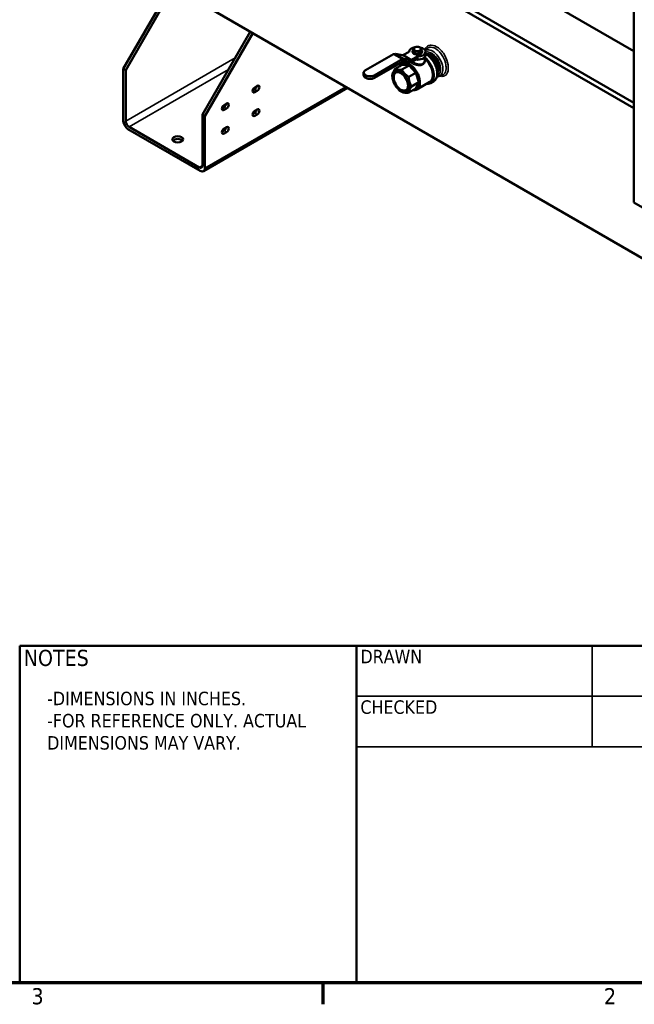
# Model space of a CAD drawing. Header units: inches. Extents: x 1 to 237, y 4 to 150.
# Tile 90 of 237: x 163 to 195, y 6 to 57. Entities that reach past the tile are written whole.
import ezdxf
from ezdxf.enums import TextEntityAlignment as Align

# ---------------------------------------------------------------- set-up
doc = ezdxf.new("R2010")
doc.units = ezdxf.units.IN
doc.header["$LTSCALE"] = 7
doc.header["$MEASUREMENT"] = 0
for name, color, linetype, lineweight in [('Border (ANSI)', 7, 'Continuous', 70), ('Symbol (ANSI)', 7, 'Continuous', 25), ('Title (ANSI)', 7, 'Continuous', 50), ('Visible (ANSI)', 7, 'Continuous', 50), ('Visible Narrow (ANSI)', 7, 'Continuous', 35)]:
    doc.layers.add(name, color=color, linetype=linetype, lineweight=lineweight)
doc.styles.add('Dimension Text', font='tahoma.ttf')
doc.styles.add('Note Text (ANSI)', font='tahoma.ttf')
doc.styles.get("Standard").update_dxf_attribs({"font": 'tahoma.ttf'})
doc.styles.add('Text Style38', font='tahoma.ttf')

# ---------------------------------------------------------------- blocks, each defined once
blk = doc.blocks.new('Borders Default Border')
at = {"layer": 'Border (ANSI)'}
blk.add_line((25.5, 1), (25.5, 0.84), dxfattribs=at)
at = {"layer": 'Border (ANSI)', "flags": 128}
blk.add_lwpolyline([(0.5, 1), (0.5, 21), (33.5, 21), (33.5, 1), (0.5, 1)], dxfattribs=at)
at = {"layer": 'Border (ANSI)', "char_height": 0.12, "attachment_point": 7, "style": 'Dimension Text'}
for s, insert in [('3', (23.3377, 0.8375)), ('2', (27.5886, 0.84))]:
    blk.add_mtext(s, dxfattribs=dict(at, insert=insert))
blk = doc.blocks.new('Title Blocks ECS Standard w Comments')
at = {"layer": 'Title (ANSI)'}
for p, q in [((2.1817, 4.7562), (2.1817, 7.2562)), ((2.1817, 7.2562), (4.6817, 7.2562)), ((4.6817, 7.2562), (4.6817, 4.7562)), ((12.4317, 7.2562), (4.6817, 7.2562)), ((4.6817, 7.2562), (4.6817, 4.7562)), ((12.4317, 4.7562), (12.4317, 7.2562)), ((8.9317, 6.6362), (8.9317, 5.0062)), ((8.9317, 5.7936), (12.4317, 5.7936)), ((4.6817, 4.7562), (2.1817, 4.7562)), ((4.6817, 4.7562), (12.4317, 4.7562))]:
    blk.add_line(p, q, dxfattribs=at)
at = {"layer": 'Title (ANSI)', "lineweight": 35}
for p, q in [((6.4317, 6.5062), (6.4317, 7.2562)), ((7.4317, 4.7562), (7.4317, 7.2562)), ((4.6817, 6.8812), (7.4317, 6.8812)), ((7.4317, 6.6362), (12.4317, 6.6362)), ((4.6817, 6.5062), (7.4317, 6.5062)), ((8.9317, 5.7936), (7.4317, 5.7936)), ((8.1817, 5.0062), (8.1817, 5.7936)), ((12.4317, 5.0062), (7.4317, 5.0062)), ((8.5517, 5.0062), (8.5517, 4.7562)), ((10.4317, 5.0062), (10.4317, 4.7562))]:
    blk.add_line(p, q, dxfattribs=at)
at = {"layer": 'Title (ANSI)', "style": 'Text Style38'}
for s, p in [('DRAWN', (4.7117, 7.2262)), ('CHECKED', (4.7117, 6.8512)), ('DESCRIPTION', (8.9617, 6.6062)), ('SIZE', (7.4617, 5.7636)), ('REV', (8.2295, 5.7571)), ('SCALE', (7.4617, 4.9762))]:
    blk.add_text(s, height=0.1, dxfattribs=at).set_placement(p, align=Align.TOP_LEFT)
at = {"layer": 'Title (ANSI)', "style": 'Note Text (ANSI)'}
for s, insert, char_height, attachment_point in [('\\fTahoma|b0|i0;NOTES', (2.2117, 7.2262), 0.12, 1), ('\\fTahoma|b0|i0;PART NUMBER', (7.4617, 6.6062), 0.12, 1), ('\\fTahoma|b0|i0;DRAWING NUMBER', (8.9617, 5.7636), 0.12, 1), ('\\fTahoma|b0|i0;{\\H0.2000;COMP-7.5Q-2-M01}', (10.6817, 5.3997), 0.2, 5), ('\\fTahoma|b0|i0;{\\H0.1000;SHEET}\\fTahoma|b0|i0;{\\H0.1200; 1  }\\fTahoma|b0|i0;{\\H0.1000;OF}\\fTahoma|b0|i0;{\\H0.1200; 1 }', (10.4617, 4.7862), 0.12, 7)]:
    blk.add_mtext(s, dxfattribs=dict(at, insert=insert, char_height=char_height, attachment_point=attachment_point))
at = {"layer": 'Title (ANSI)', "lineweight": 30, "flags": 1}
blk.add_attdef('DateTimeString', text='', height=0.08, rotation=90, dxfattribs=at).set_placement((12.533, 4.7822), align=Align.MIDDLE_LEFT)
at = {"layer": 'Title (ANSI)', "lineweight": 30, "flags": 63}
for tag, p in [('COMPANY', (9.9317, 6.9462)), ('REVISION_NUMBER', (8.5567, 5.3812)), ('Sheet_Size', (7.8067, 5.3812))]:
    blk.add_attdef(tag, text='', height=0.24, dxfattribs=at).set_placement(p, align=Align.MIDDLE_CENTER)
for tag, p in [('AUTHOR', (4.7117, 6.9112)), ('CREATION_DATE', (6.4617, 6.9112)), ('CHECKED_BY', (4.7117, 6.5362)), ('CHECKED_DATE', (6.4617, 6.5362))]:
    blk.add_attdef(tag, text='', height=0.125, dxfattribs=at).set_placement(p, align=Align.BOTTOM_LEFT)
blk.add_attdef('DESCRIPTION', text='', height=0.125, dxfattribs=at).set_placement((8.9617, 6.3862), align=Align.TOP_LEFT)
blk.add_attdef('PART_NUMBER', text='', height=0.18, dxfattribs=at).set_placement((7.4617, 6.1173), align=Align.MIDDLE_LEFT)
blk.add_attdef('Initial_View_Scale', text='', height=0.12, dxfattribs=at).set_placement((8.5217, 4.7862), align=Align.BOTTOM_RIGHT)
blk = doc.blocks.new('Customer Dwg Note')
at = {"layer": 'Symbol (ANSI)', "insert": (-1.802, 0.1323), "char_height": 0.1, "width": 2.06637, "attachment_point": 1, "line_spacing_factor": 0.987884, "style": 'Note Text (ANSI)'}
blk.add_mtext('\\fTahoma|b0|i0;{\\H0.1000;-DIMENSIONS IN INCHES.\\P}\\fTahoma|b0|i0;{\\H0.1000;-FOR REFERENCE ONLY. ACTUAL DIMENSIONS MAY VARY.}\\fTahoma|b0|i0;{\\H0.1200;\\P}', dxfattribs=at)

msp = doc.modelspace()

# ---------------------------------------------------------------- linework, layer by layer
at = {"layer": 'Visible (ANSI)'}
for p, q in [((194.667, 60.591), (194.667, 47.527)), ((168.854, 59.784), (204.916, 38.964)), ((183.594, 58.806), (194.667, 52.413)), ((183.719, 59.022), (194.667, 52.702)), ((194.667, 55.376), (188.621, 58.867)), ((168.136, 54.459), (170.622, 58.764)), ((170.748, 58.691), (168.263, 54.386)), ((172.252, 52.082), (174.738, 56.387)), ((174.864, 56.314), (172.379, 52.009)), ((174.738, 56.387), (174.864, 56.314)), ((182.173, 55.229), (180.727, 54.394)), ((182.188, 55.227), (182.626, 54.974)), ((182.653, 55.169), (182.29, 55.231)), ((182.993, 55.35), (182.699, 55.18)), ((183.168, 55.342), (183.168, 55.366)), ((183.201, 55.508), (183.201, 55.4)), ((183.201, 55.4), (183.259, 55.274)), ((183.228, 55.464), (183.232, 55.455)), ((183.259, 55.383), (183.259, 55.274)), ((183.259, 55.274), (183.476, 55.241)), ((183.286, 55.571), (183.275, 55.565)), ((183.36, 55.381), (183.375, 55.379)), ((183.476, 55.596), (183.461, 55.598)), ((183.476, 55.349), (183.476, 55.241)), ((183.476, 55.241), (183.635, 55.333)), ((183.551, 55.406), (183.561, 55.412)), ((183.608, 55.514), (183.604, 55.522)), ((183.635, 55.441), (183.635, 55.333)), ((183.668, 55.342), (183.668, 55.366)), ((183.82, 55.421), (183.909, 55.501)), ((183.843, 55.342), (183.843, 55.178)), ((182.641, 54.826), (181.195, 53.991)), ((182.621, 54.735), (182.813, 54.846)), ((182.647, 54.84), (182.647, 54.938)), ((182.683, 54.869), (183.046, 54.807)), ((183.092, 54.916), (182.729, 54.978)), ((183.432, 55.096), (183.138, 54.927)), ((183.138, 54.829), (183.432, 54.998)), ((183.432, 55.096), (183.432, 54.998)), ((183.793, 55.063), (183.793, 54.935)), ((183.83, 54.972), (183.83, 54.972)), ((183.944, 55.184), (183.979, 55.204)), ((184.127, 55.094), (184.106, 55.112)), ((184.278, 54.797), (184.334, 54.829)), ((168.136, 54.459), (168.136, 51.748)), ((168.263, 54.386), (168.136, 54.459)), ((168.263, 51.747), (168.263, 54.386)), ((180.622, 54.244), (180.622, 54.146)), ((182.632, 54.667), (182.262, 54.453)), ((182.987, 54.632), (182.617, 54.418)), ((182.987, 54.632), (182.632, 54.667)), ((183.342, 54.257), (182.972, 54.043)), ((183.342, 54.257), (182.987, 54.632)), ((183.489, 53.762), (183.342, 54.257)), ((184.447, 54.315), (184.481, 54.334)), ((184.46, 54.518), (184.465, 54.491)), ((180.734, 53.991), (180.727, 53.995)), ((182.136, 53.945), (182.131, 53.972)), ((183.489, 53.762), (183.12, 53.548)), ((183.342, 53.436), (183.489, 53.762)), ((183.396, 53.393), (184.067, 53.781)), ((184.102, 53.721), (184.278, 53.823)), ((184.536, 54.072), (184.709, 54.127)), ((172.308, 49.143), (179.797, 53.466)), ((174.855, 53.327), (174.97, 53.393)), ((174.964, 53.499), (175.097, 53.575)), ((175.097, 53.32), (174.964, 53.244)), ((182.468, 53.368), (182.49, 53.35)), ((183.342, 53.436), (182.972, 53.223)), ((173.264, 52.408), (173.379, 52.475)), ((173.373, 52.58), (173.506, 52.657)), ((173.506, 52.402), (173.373, 52.325)), ((174.855, 52.102), (174.97, 52.168)), ((174.964, 52.274), (175.097, 52.351)), ((172.379, 52.009), (172.252, 52.082)), ((172.252, 52.082), (172.252, 49.444)), ((172.379, 49.298), (172.379, 52.009)), ((175.097, 52.095), (174.964, 52.019)), ((168.377, 51.331), (172.138, 49.16)), ((172.075, 49.342), (168.439, 51.441)), ((173.264, 51.183), (173.379, 51.25)), ((173.373, 51.355), (173.506, 51.432)), ((173.506, 51.177), (173.373, 51.1)), ((194.667, 47.527), (206.687, 40.587))]:
    msp.add_line(p, q, dxfattribs=at)
for centre, major_axis, start_param, end_param in [((182.188, 55.203), (-0.015, 0.026), 5.497787, 6.283185), ((182.198, 55.013), (0.12, 0.208), 0.210958, 0.718769), ((183.418, 55.342), (-0.425, 0), 5.003934, 6.251122), ((183.418, 55.366), (-0.25, 0), 5.766241, 9.941723), ((183.418, 55.342), (-0.25, 0), 0, 3.141593), ((183.418, 55.489), (-0.195, 0), 5.536258, 6.506514), ((183.418, 55.489), (-0.195, 0), 0.30027, 1.270526), ((183.418, 55.489), (0.195, 0), 1.347468, 2.317723), ((183.418, 55.489), (-0.195, 0), 1.347468, 2.317723), ((183.418, 55.342), (0.425, 0), 4.744452, 7.513736), ((183.418, 55.489), (0.195, 0), 0.30027, 1.270526), ((183.418, 55.489), (0.195, 0), 5.536258, 6.506514), ((183.857, 54.554), (0.422, -0.731), 0, 2.378667), ((184.152, 54.724), (-0.273, 0.473), 3.343282, 6.081496), ((183.008, 54.064), (-0.388, 0.671), 2.730142, 6.694636), ((182.626, 54.95), (-0.015, 0.026), 3.926991, 5.497787), ((182.987, 54.052), (-0.355, 0.615), 5.497787, 6.283185), ((182.636, 54.76), (0.12, 0.208), 0.210958, 0.757451), ((182.626, 54.852), (0.015, -0.026), 0, 0.785398), ((182.636, 54.76), (0.06, 0.104), 0.210958, 0.656319), ((182.699, 55.278), (-0.06, -0.104), 0.210958, 0.785398), ((183.138, 55.025), (-0.12, -0.208), 0.210958, 0.785398), ((183.138, 55.025), (-0.06, -0.104), 0.210958, 0.785398), ((183.418, 55.178), (0.425, 0), 4.498826, 6.283185), ((183.828, 54.537), (-0.193, 0.333), 5.654312, 5.654323), ((183.68, 54.452), (0.422, -0.731), 5.876706, 8.448196), ((183.68, 54.452), (0.387, -0.671), 0, 2.078688), ((184.033, 54.656), (-0.309, 0.535), 4.143866, 5.280912), ((182.987, 54.052), (0.355, -0.615), 1.570796, 2.356194), ((182.987, 54.052), (0.355, -0.615), 0.785398, 1.570796), ((182.987, 54.052), (0.355, -0.615), 0, 0.785398), ((174.964, 53.371), (-0.078, -0.135), 3.926991, 7.068583), ((174.97, 53.521), (0.078, 0.135), 3.926991, 5.351668), ((175.097, 53.448), (0.078, 0.135), 3.926991, 7.068583), ((173.506, 52.529), (0.078, 0.135), 3.926991, 7.068583), ((173.373, 52.453), (-0.078, -0.135), 3.926991, 7.068583), ((173.379, 52.602), (0.078, 0.135), 3.926991, 5.351668), ((174.964, 52.146), (-0.078, -0.135), 3.926991, 7.068583), ((174.97, 52.296), (0.078, 0.135), 3.926991, 5.351668), ((175.097, 52.223), (0.078, 0.135), 3.926991, 7.068583), ((168.377, 51.609), (0.17, -0.294), 3.926991, 5.497787), ((168.439, 51.645), (-0.125, 0.217), 0.785398, 2.356194), ((173.373, 51.228), (-0.078, -0.135), 3.926991, 7.068583), ((173.379, 51.377), (0.078, 0.135), 3.926991, 5.351668), ((173.506, 51.304), (0.078, 0.135), 3.926991, 7.068583), ((170.965, 50.654), (-0.281, 0), 3.607949, 5.816829), ((172.075, 49.546), (0.125, -0.217), 5.497787, 7.068583), ((172.138, 49.437), (0.17, -0.294), 5.497787, 7.068583)]:
    msp.add_ellipse(centre, major_axis=major_axis, ratio=0.57735, start_param=start_param, end_param=end_param, dxfattribs=at)
for centre, major_axis in [((182.563, 53.807), (-0.309, 0.535)), ((182.563, 53.807), (0.263, -0.455)), ((170.965, 50.8), (0.281, 0))]:
    msp.add_ellipse(centre, major_axis=major_axis, ratio=0.57735, dxfattribs=at)
for points, weights in [([(183.201, 55.508), (183.241, 55.544), (183.275, 55.565)], [1.70976429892, 1.83251985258, 1.8413333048]), ([(183.228, 55.464), (183.215, 55.49), (183.201, 55.508)], [1.8413333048, 1.83251985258, 1.70976429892]), ([(183.259, 55.383), (183.244, 55.427), (183.232, 55.455)], [1.70976429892, 1.83251985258, 1.8413333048]), ([(183.36, 55.381), (183.313, 55.388), (183.259, 55.383)], [1.8413333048, 1.83251985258, 1.70976429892]), ([(183.286, 55.571), (183.32, 55.59), (183.36, 55.6)], [1.8413333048, 1.83251985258, 1.70976429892]), ([(183.36, 55.6), (183.414, 55.605), (183.461, 55.598)], [1.70976429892, 1.83251985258, 1.8413333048]), ([(183.476, 55.349), (183.422, 55.371), (183.375, 55.379)], [1.70976429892, 1.83251985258, 1.8413333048]), ([(183.476, 55.596), (183.523, 55.588), (183.577, 55.566)], [1.8413333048, 1.83251985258, 1.70976429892]), ([(183.551, 55.406), (183.516, 55.385), (183.476, 55.349)], [1.8413333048, 1.83251985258, 1.70976429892]), ([(183.635, 55.441), (183.596, 55.431), (183.561, 55.412)], [1.70976429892, 1.83251985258, 1.8413333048]), ([(183.577, 55.566), (183.592, 55.548), (183.604, 55.522)], [1.70976429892, 1.83251985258, 1.8413333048]), ([(183.608, 55.514), (183.621, 55.486), (183.635, 55.441)], [1.8413333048, 1.83251985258, 1.70976429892]), ([(183.979, 55.204), (183.931, 55.226), (183.868, 55.236)], [1.18483034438, 1.22323517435, 1.23142244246]), ([(184.334, 54.829), (184.218, 55.052), (183.979, 55.204)], [1.18483034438, 1.28245112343, 1.18483034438]), ([(184.481, 54.334), (184.469, 54.617), (184.334, 54.829)], [1.18483034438, 1.28245112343, 1.18483034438]), ([(182.262, 54.453), (182.127, 54.255), (182.115, 54.128)], [1.49012892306, 1.61290392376, 1.49012892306]), ([(182.617, 54.418), (182.378, 54.4), (182.262, 54.453)], [1.49012892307, 1.61290392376, 1.49012892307]), ([(182.972, 54.043), (182.733, 54.195), (182.617, 54.418)], [1.49012892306, 1.61290392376, 1.49012892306]), ([(184.453, 54.223), (184.476, 54.282), (184.481, 54.334)], [1.23142244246, 1.22323517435, 1.18483034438]), ([(182.115, 54.128), (182.118, 54.045), (182.131, 53.972)], [1.49012892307, 1.52431527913, 1.53946344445]), ([(183.12, 53.548), (182.984, 53.76), (182.972, 54.043)], [1.49012892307, 1.61290392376, 1.49012892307]), ([(182.49, 53.35), (182.547, 53.303), (182.617, 53.258)], [1.53946344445, 1.52431527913, 1.49012892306]), ([(182.617, 53.258), (182.733, 53.205), (182.972, 53.223)], [1.49012892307, 1.61290392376, 1.49012892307]), ([(182.972, 53.223), (182.984, 53.35), (183.12, 53.548)], [1.49012892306, 1.61290392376, 1.49012892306])]:
    msp.add_rational_spline(points, weights, degree=2, dxfattribs=at)
for points, knots in [([(183.793, 55.011), (183.794, 55.01), (183.798, 55.005), (183.806, 54.997), (183.817, 54.986), (183.825, 54.978), (183.83, 54.974)], [0.8059595, 0.8059595, 0.8059595, 0.8059595, 0.8235294, 0.8823529, 0.9411765, 1, 1, 1, 1]), ([(180.622, 54.244), (180.622, 54.255), (180.624, 54.267), (180.63, 54.291), (180.635, 54.302), (180.647, 54.323), (180.655, 54.334), (180.672, 54.353), (180.681, 54.362), (180.703, 54.379), (180.714, 54.387), (180.727, 54.394)], [5.4977871, 5.4977871, 5.4977871, 5.4977871, 5.6548668, 5.6548668, 5.8119464, 5.8119464, 5.969026, 5.969026, 6.1261057, 6.1261057, 6.2831853, 6.2831853, 6.2831853, 6.2831853]), ([(180.727, 53.995), (180.714, 54.002), (180.703, 54.01), (180.681, 54.027), (180.672, 54.036), (180.655, 54.055), (180.647, 54.066), (180.635, 54.087), (180.63, 54.098), (180.624, 54.122), (180.622, 54.134), (180.622, 54.146)], [4.712389, 4.712389, 4.712389, 4.712389, 4.8694686, 4.8694686, 5.0265482, 5.0265482, 5.1836279, 5.1836279, 5.3407075, 5.3407075, 5.4977871, 5.4977871, 5.4977871, 5.4977871]), ([(181.195, 53.991), (181.17, 53.977), (181.142, 53.965), (181.081, 53.947), (181.048, 53.941), (180.982, 53.935), (180.947, 53.935), (180.881, 53.941), (180.848, 53.947), (180.787, 53.965), (180.759, 53.977), (180.734, 53.991)], [3.141593, 3.141593, 3.141593, 3.141593, 3.455752, 3.455752, 3.769911, 3.769911, 4.08407, 4.08407, 4.39823, 4.39823, 4.712389, 4.712389, 4.712389, 4.712389])]:
    msp.add_open_spline(points, degree=3, knots=knots, dxfattribs=at)
for points in [[(183.793, 54.935), (183.793, 54.935), (183.793, 54.935), (183.793, 54.935)], [(184.436, 54.056), (184.47, 54.056), (184.504, 54.061), (184.536, 54.072)], [(184.71, 54.127), (184.71, 54.127), (184.71, 54.127), (184.709, 54.127)]]:
    msp.add_open_spline(points, degree=3, dxfattribs=at)
at = {"layer": 'Visible Narrow (ANSI)'}
for p, q in [((182.188, 55.227), (180.742, 54.393)), ((182.729, 54.978), (182.29, 55.231)), ((168.263, 51.747), (173.957, 55.035)), ((182.626, 54.974), (181.18, 54.139)), ((182.647, 54.938), (181.201, 54.103)), ((182.647, 54.84), (181.201, 54.005)), ((182.653, 55.169), (183.092, 54.916)), ((182.699, 55.18), (183.138, 54.927)), ((168.439, 51.441), (173.603, 54.423)), ((180.721, 54.009), (180.721, 54.107)), ((180.728, 54.103), (180.721, 54.107)), ((180.728, 54.005), (180.721, 54.009)), ((180.728, 54.005), (180.728, 54.103)), ((180.749, 54.139), (180.742, 54.144)), ((181.201, 54.005), (181.201, 54.103)), ((172.379, 49.298), (179.697, 53.524)), ((174.964, 53.244), (174.854, 53.307)), ((175.097, 53.32), (174.97, 53.393)), ((173.373, 52.325), (173.263, 52.389)), ((173.506, 52.402), (173.379, 52.475)), ((175.097, 52.095), (174.97, 52.168)), ((174.964, 52.019), (174.854, 52.083)), ((173.373, 51.1), (173.263, 51.164)), ((173.506, 51.177), (173.379, 51.25)), ((172.075, 49.342), (172.252, 49.444))]:
    msp.add_line(p, q, dxfattribs=at)
for centre, major_axis, ratio, start_param, end_param in [((184.205, 54.755), (0.382, -0.661), 0.57735, 6.158178, 9.424336), ((184.152, 54.724), (-0.337, 0.584), 0.57735, 3.025385, 6.202539), ((183.111, 54.805), (-0.03, -0.052), 0.577347, 0.785388, 2.356199), ((180.957, 54.244), (-0.335, 0), 0.57735, 0, 0.785398), ((180.957, 54.268), (-0.305, 0), 0.57735, 5.497787, 7.068583), ((180.742, 54.368), (-0.015, 0.026), 0.57735, 5.497787, 6.283185), ((180.957, 54.146), (-0.335, 0), 0.57735, 0, 0.785398), ((180.742, 54.119), (0.015, 0.026), 0.57735, 0.785398, 2.356194), ((180.742, 54.021), (-0.015, -0.026), 0.57735, 5.497787, 6.283185), ((180.749, 54.115), (0.015, 0.026), 0.57735, 0.785398, 2.356194), ((180.964, 54.239), (-0.335, 0), 0.57735, 0.785398, 2.356194), ((180.964, 54.141), (-0.335, 0), 0.57735, 0.785398, 2.356194), ((180.749, 54.017), (-0.015, -0.026), 0.57735, 5.497787, 6.283185), ((180.964, 54.264), (-0.305, 0), 0.57735, 0.785398, 2.356194), ((181.18, 54.115), (-0.015, 0.026), 0.57735, 3.926991, 5.497787), ((181.18, 54.017), (0.015, -0.026), 0.57735, 0, 0.785398)]:
    msp.add_ellipse(centre, major_axis=major_axis, ratio=ratio, start_param=start_param, end_param=end_param, dxfattribs=at)
for points, knots in [([(184.584, 54.087), (184.621, 54.076), (184.743, 54.056), (184.94, 54.121), (185.039, 54.37), (185.017, 54.748), (184.896, 55.089), (184.696, 55.38), (184.459, 55.61), (184.196, 55.713), (183.978, 55.663), (183.867, 55.567), (183.821, 55.48), (183.807, 55.441)], [-11.949008, -11.949008, -11.949008, -11.949008, -11.577321, -10.686758, -9.49934, -8.905632, -7.718214, -7.124505, -6.530797, -5.343379, -4.74967, -4.155961, -3.75696, -3.75696, -3.75696, -3.75696]), ([(183.909, 55.501), (183.929, 55.519), (183.991, 55.563), (184.166, 55.605), (184.403, 55.513), (184.616, 55.304), (184.795, 55.04), (184.903, 54.731), (184.922, 54.388), (184.848, 54.198), (184.743, 54.138), (184.71, 54.127)], [4.424176, 4.424176, 4.424176, 4.424176, 4.74967, 5.343379, 6.530797, 7.124505, 7.718214, 8.905632, 9.49934, 10.686758, 11.152311, 11.152311, 11.152311, 11.152311]), ([(183.111, 54.756), (183.1, 54.762), (183.09, 54.768), (183.076, 54.778), (183.071, 54.781), (183.057, 54.791), (183.048, 54.797), (183.039, 54.806), (183.038, 54.807), (183.036, 54.809)], [0, 0, 0, 0, 0.0462156, 0.0462156, 0.0714286, 0.0714286, 0.1215396, 0.1215396, 0.1327894, 0.1327894, 0.1327894, 0.1327894]), ([(183.83, 54.974), (183.833, 54.963), (183.835, 54.952), (183.836, 54.938), (183.837, 54.935), (183.837, 54.925), (183.838, 54.918), (183.838, 54.901), (183.837, 54.89), (183.835, 54.873), (183.835, 54.868), (183.833, 54.857), (183.831, 54.852), (183.827, 54.835), (183.824, 54.824), (183.818, 54.808), (183.815, 54.802), (183.811, 54.792), (183.809, 54.788), (183.801, 54.772), (183.794, 54.762), (183.784, 54.747), (183.78, 54.743), (183.775, 54.736), (183.773, 54.734), (183.764, 54.723), (183.756, 54.715), (183.742, 54.703), (183.737, 54.698), (183.729, 54.693), (183.727, 54.691), (183.717, 54.684), (183.708, 54.678), (183.691, 54.669), (183.683, 54.665), (183.674, 54.661), (183.673, 54.661), (183.662, 54.656), (183.652, 54.652), (183.631, 54.646), (183.621, 54.644), (183.61, 54.641), (183.609, 54.641), (183.596, 54.639), (183.583, 54.637), (183.559, 54.635), (183.548, 54.634), (183.536, 54.634), (183.534, 54.634), (183.52, 54.634), (183.507, 54.634), (183.482, 54.635), (183.469, 54.637), (183.454, 54.638), (183.45, 54.639), (183.431, 54.642), (183.416, 54.644), (183.392, 54.649), (183.383, 54.651), (183.37, 54.654), (183.365, 54.655), (183.341, 54.661), (183.322, 54.667), (183.302, 54.673), (183.299, 54.674), (183.291, 54.677), (183.285, 54.679), (183.261, 54.687), (183.243, 54.694), (183.22, 54.703), (183.213, 54.706), (183.192, 54.715), (183.178, 54.721), (183.157, 54.731), (183.151, 54.734), (183.133, 54.744), (183.121, 54.75), (183.111, 54.756)], [0, 0, 0, 0, 0.037812, 0.037812, 0.048591, 0.048591, 0.071429, 0.071429, 0.107612, 0.107612, 0.124258, 0.124258, 0.142857, 0.142857, 0.178596, 0.178596, 0.199693, 0.199693, 0.214286, 0.214286, 0.255879, 0.255879, 0.274971, 0.274971, 0.285714, 0.285714, 0.323502, 0.323502, 0.350309, 0.350309, 0.357143, 0.357143, 0.395129, 0.395129, 0.425705, 0.425705, 0.428571, 0.428571, 0.466412, 0.466412, 0.5, 0.5, 0.5011, 0.5011, 0.542047, 0.542047, 0.571429, 0.571429, 0.576427, 0.576427, 0.610831, 0.610831, 0.642857, 0.642857, 0.651792, 0.651792, 0.692156, 0.692156, 0.714286, 0.714286, 0.727243, 0.727243, 0.778973, 0.778973, 0.785714, 0.785714, 0.802667, 0.802667, 0.857143, 0.857143, 0.878094, 0.878094, 0.928571, 0.928571, 0.953426, 0.953426, 1, 1, 1, 1]), ([(183.793, 54.935), (183.793, 54.93), (183.793, 54.925), (183.792, 54.914), (183.792, 54.908), (183.791, 54.899), (183.79, 54.896), (183.788, 54.883), (183.786, 54.873), (183.781, 54.855), (183.778, 54.846), (183.775, 54.837), (183.774, 54.835), (183.768, 54.822), (183.762, 54.81), (183.752, 54.794), (183.749, 54.79), (183.745, 54.785), (183.745, 54.784), (183.738, 54.775), (183.731, 54.767), (183.718, 54.755), (183.713, 54.75), (183.707, 54.745), (183.706, 54.745), (183.698, 54.739), (183.69, 54.733), (183.675, 54.725), (183.668, 54.721), (183.66, 54.718), (183.659, 54.718), (183.649, 54.713), (183.639, 54.71), (183.621, 54.705), (183.614, 54.704), (183.605, 54.702), (183.603, 54.702), (183.588, 54.7), (183.574, 54.698), (183.554, 54.698), (183.548, 54.698), (183.54, 54.698), (183.537, 54.699), (183.522, 54.699), (183.51, 54.7), (183.489, 54.703), (183.48, 54.705), (183.466, 54.707), (183.462, 54.708), (183.443, 54.712), (183.429, 54.715), (183.409, 54.72), (183.403, 54.722), (183.391, 54.726), (183.386, 54.727), (183.364, 54.734), (183.348, 54.74), (183.33, 54.746), (183.328, 54.747), (183.319, 54.75), (183.313, 54.753), (183.291, 54.762), (183.275, 54.768), (183.254, 54.778), (183.248, 54.781), (183.23, 54.789), (183.218, 54.795), (183.206, 54.801), (183.204, 54.802), (183.197, 54.806), (183.19, 54.809), (183.173, 54.818), (183.163, 54.824), (183.153, 54.829)], [0.2094625, 0.2094625, 0.2094625, 0.2094625, 0.2235895, 0.2235895, 0.2422141, 0.2422141, 0.25, 0.25, 0.2814138, 0.2814138, 0.307435, 0.307435, 0.3125, 0.3125, 0.3539314, 0.3539314, 0.3726197, 0.3726197, 0.375, 0.375, 0.4108632, 0.4108632, 0.4375, 0.4375, 0.4378609, 0.4378609, 0.4736338, 0.4736338, 0.5, 0.5, 0.5031115, 0.5031115, 0.5389235, 0.5389235, 0.5625, 0.5625, 0.5683309, 0.5683309, 0.6099257, 0.6099257, 0.625, 0.625, 0.6334859, 0.6334859, 0.6651807, 0.6651807, 0.6875, 0.6875, 0.6987309, 0.6987309, 0.7343269, 0.7343269, 0.75, 0.75, 0.7640221, 0.7640221, 0.8065, 0.8065, 0.8125, 0.8125, 0.829269, 0.829269, 0.875, 0.875, 0.8945416, 0.8945416, 0.932662, 0.932662, 0.9375, 0.9375, 0.9596445, 0.9596445, 1, 1, 1, 1])]:
    msp.add_open_spline(points, degree=3, knots=knots, dxfattribs=at)
for points in [[(183.849, 55.429), (183.849, 55.429), (183.849, 55.429), (183.849, 55.429)], [(183.153, 54.829), (183.151, 54.831), (183.148, 54.832), (183.146, 54.833)]]:
    msp.add_open_spline(points, degree=3, dxfattribs=at)

# ---------------------------------------------------------------- block references
at = {"xscale": 7, "yscale": 7, "zscale": 7}
for name, p in [('Borders Default Border', (0, 0)), ('Title Blocks ECS Standard w Comments', (147.478, -26.293)), ('Customer Dwg Note', (176.791, 21.187))]:
    msp.add_blockref(name, p, dxfattribs=at)

doc.saveas('drawing.dxf')
